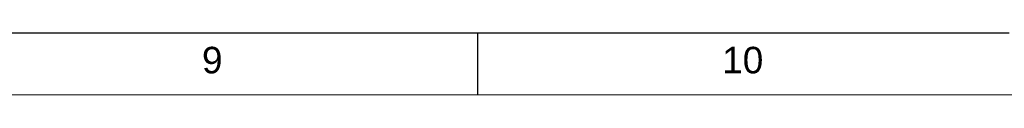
# Paper-space layout 'Sheet1' of a CAD drawing. Header units: millimetres. Extents: x -80341 to 21249, y 0 to 26255.
# Tile 137 of 154: x 12221 to 15004, y 14675 to 14850. Entities that reach past the tile are written whole.
import ezdxf

# ---------------------------------------------------------------- set-up
doc = ezdxf.new("R2010")
doc.units = ezdxf.units.MM
doc.linetypes.add('SLD-Sólida', pattern=[0])
doc.layers.add('DETALHAMENTO', color=8, linetype='SLD-Sólida')
doc.styles.add('SLDTEXTSTYLE2', font='ARIAL.TTF')

psp = doc.layouts.new('Sheet1')

# ---------------------------------------------------------------- linework, layer by layer
at = {"color": 7, "linetype": 'SLD-Sólida', "lineweight": 18, "ltscale": 25}
psp.add_line((625, 14675), (20850, 14675), dxfattribs=at)
at = {"layer": 'DETALHAMENTO', "color": 7, "ltscale": 25}
for p, q in [((13516.1, 14850), (12014.3, 14850)), ((15017.9, 14850), (13516.1, 14850))]:
    psp.add_line(p, q, dxfattribs=at)
at = {"layer": 'DETALHAMENTO', "color": 7, "linetype": 'SLD-Sólida', "ltscale": 25}
psp.add_line((13516.1, 14675), (13516.1, 14850), dxfattribs=at)

# ---------------------------------------------------------------- texts
at = {"layer": 'DETALHAMENTO', "color": 7, "ltscale": 25, "char_height": 75, "attachment_point": 1, "style": 'SLDTEXTSTYLE2'}
for s, insert in [('9', (12735.9, 14811.1)), ('10', (14206.5, 14811.1))]:
    psp.add_mtext(s, dxfattribs=dict(at, insert=insert))

doc.saveas('drawing.dxf')
